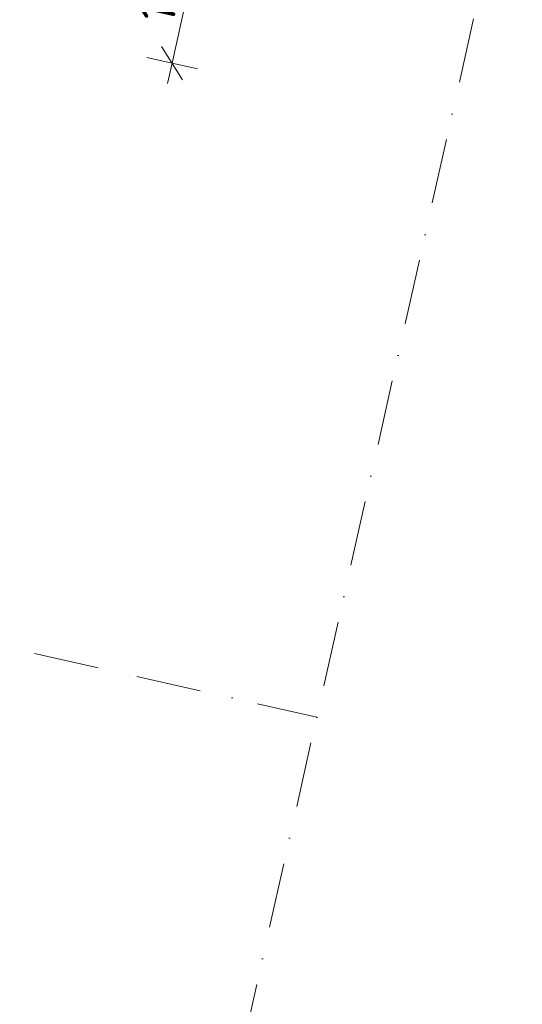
# Model space of a CAD drawing. Header units: millimetres. Extents: x -7213913 to -6930487, y 6129472 to 6353620.
# Tile 91 of 256: x -7188483 to -7185759, y 6154920 to 6160256. Entities that reach past the tile are written whole.
import ezdxf
from ezdxf.enums import TextEntityAlignment as Align

# ---------------------------------------------------------------- set-up
doc = ezdxf.new("R2010")
doc.units = ezdxf.units.MM
doc.header["$MEASUREMENT"] = 0
doc.linetypes.add('Штрихпунктирная', pattern=[670.277762, 352.777767, -176.388884, 0, -141.111112])
doc.layers.add('АР-Чертеж-Оси_Осевые размеры.АР', color=7, linetype='Continuous')
doc.layers.add('АР-Чертеж-Размеры.АР', color=7, linetype='Continuous')
doc.layers.add('АР-Чертеж-Оси_Осевые размеры.АР_Ном._пера__120', color=7, linetype='Continuous', lineweight=0)
doc.layers.add('АР-Чертеж-Размеры.АР_Ном._пера__1', color=7, linetype='Continuous', lineweight=0)
doc.styles.add('РЎР“Р•РќР•Р\xa0Р\x98Р\xa0_РЎРўР\x98Р›Р¬_3', font='GOST_Common.ttf')
doc.styles.add('РЎР“Р•РќР•Р\xa0Р\x98Р\xa0_РЎРўР\x98Р›Р¬_5', font='GOTHIC.TTF')
doc.dimstyles.new('СГЕНЕРИР_СТИЛЬ__5', dxfattribs={"dimtxt": 200, "dimasz": 142.5, "dimexe": 0.18, "dimexo": 0.0625, "dimgap": 0, "dimtad": 1, "dimdec": 0, "dimzin": 0, "dimdsep": 46, "dimtxsty": 'РЎР“Р•РќР•Р\xa0Р\x98Р\xa0_РЎРўР\x98Р›Р¬_3', "dimblk": 'ARROWHEAD_6', "dimblk1": 'ARROWHEAD_6', "dimblk2": 'ARROWHEAD_6', "dimcen": 0.09, "dimse1": 1, "dimse2": 1, "dimclrd": 7, "dimclre": 7, "dimclrt": 7, "dimazin": 0, "dimtfac": 1, "dimtdec": 4, "dimtmove": 0, "dimatfit": 3, "dimfxl": 1, "dimtolj": 1, "dimtzin": 0, "dimarcsym": 0})

# ---------------------------------------------------------------- blocks, each defined once
blk = doc.blocks.new('*D933', base_point=(-6566190.3, 6562677.8))
at = {"layer": 'АР-Чертеж-Размеры.АР_Ном._пера__1', "color": 7, "linetype": 'Continuous', "lineweight": 0, "transparency": 16777216}
for p, q in [((-7187413.9, 6161105.5), (-7187438.6, 6160995.8)), ((-7187381.9, 6160906.2), (-7187495.3, 6161085.4)), ((-7187438.6, 6160995.8), (-7187657.7, 6160020)), ((-7187575.8, 6161026.6), (-7187301.4, 6160965)), ((-7187714.5, 6160109.6), (-7187601, 6159930.4)), ((-7187795, 6160050.8), (-7187520.5, 6159989.2)), ((-7187657.7, 6160020), (-7187682.4, 6159910.3))]:
    blk.add_line(p, q, dxfattribs=at)
at = {"layer": 'АР-Чертеж-Размеры.АР_Ном._пера__1', "color": 7, "lineweight": 0, "transparency": 16777216, "insert": (-7187652.4, 6160226.2), "char_height": 200, "attachment_point": 7, "rotation": 77.3417, "style": 'РЎР“Р•РќР•Р\xa0Р\x98Р\xa0_РЎРўР\x98Р›Р¬_3'}
blk.add_mtext('\\A1;{\\pql;\\fGOST Common|b0|i0|c204|p0;\\W1.000000;1\xa0000}', dxfattribs=at)
blk = doc.blocks.new('ARROWHEAD_6')
at = {"color": 0, "linetype": 'Continuous', "lineweight": 0}
for p, q in [((-0.5, -0.5), (0.5, 0.5)), ((0, 0), (-1, 0))]:
    blk.add_line(p, q, dxfattribs=at)
blk = doc.blocks.new('Стандартный Маркер Сетки[190]_1', base_point=(-7212924.8, 6162328))
at = {"layer": 'АР-Чертеж-Оси_Осевые размеры.АР_Ном._пера__120', "color": 7, "linetype": 'Штрихпунктирная', "lineweight": 0}
for p, q in [((-7211949.2, 6162108.8), (-7187848.6, 6156696)), ((-7187848.6, 6156696), (-7186872.9, 6156476.9))]:
    blk.add_line(p, q, dxfattribs=at)
at = {"layer": 'АР-Чертеж-Оси_Осевые размеры.АР_Ном._пера__120', "color": 7, "lineweight": 0, "style": 'РЎР“Р•РќР•Р\xa0Р\x98Р\xa0_РЎРўР\x98Р›Р¬_5'}
blk.add_attdef('AC_MarkerText_1', text='', height=350, rotation=347.3417, dxfattribs=at).set_placement((-7213342.8, 6162618.6), align=Align.TOP_CENTER)
blk = doc.blocks.new('Стандартный Маркер Сетки[203]_1', base_point=(-7212924.8, 6162328))
at = {"layer": 'АР-Чертеж-Оси_Осевые размеры.АР_Ном._пера__120', "color": 7, "linetype": 'Штрихпунктирная', "lineweight": 0}
for p, q in [((-7211949.2, 6162108.8), (-7187848.6, 6156696)), ((-7187848.6, 6156696), (-7186872.9, 6156476.9))]:
    blk.add_line(p, q, dxfattribs=at)
at = {"layer": 'АР-Чертеж-Оси_Осевые размеры.АР_Ном._пера__120', "color": 7, "lineweight": 0, "style": 'РЎР“Р•РќР•Р\xa0Р\x98Р\xa0_РЎРўР\x98Р›Р¬_5'}
blk.add_attdef('AC_MarkerText_1', text='', height=350, rotation=347.3417, dxfattribs=at).set_placement((-7213342.8, 6162618.6), align=Align.TOP_CENTER)
blk = doc.blocks.new('Стандартный Маркер Сетки[215]_1', base_point=(-7212924.8, 6162328))
at = {"layer": 'АР-Чертеж-Оси_Осевые размеры.АР_Ном._пера__120', "color": 7, "linetype": 'Штрихпунктирная', "lineweight": 0}
for p, q in [((-7211949.2, 6162108.8), (-7187848.6, 6156696)), ((-7187848.6, 6156696), (-7186872.9, 6156476.9))]:
    blk.add_line(p, q, dxfattribs=at)
at = {"layer": 'АР-Чертеж-Оси_Осевые размеры.АР_Ном._пера__120', "color": 7, "lineweight": 0, "style": 'РЎР“Р•РќР•Р\xa0Р\x98Р\xa0_РЎРўР\x98Р›Р¬_5'}
blk.add_attdef('AC_MarkerText_1', text='', height=350, rotation=347.3417, dxfattribs=at).set_placement((-7213342.8, 6162618.6), align=Align.TOP_CENTER)
blk = doc.blocks.new('Стандартный Маркер Сетки[222]_1', base_point=(-7177283.5, 6199173.2))
at = {"layer": 'АР-Чертеж-Оси_Осевые размеры.АР_Ном._пера__120', "color": 7, "linetype": 'Штрихпунктирная', "lineweight": 0}
blk.add_line((-7177502.7, 6198197.5), (-7192274.7, 6132425.5), dxfattribs=at)
at = {"layer": 'АР-Чертеж-Оси_Осевые размеры.АР_Ном._пера__120', "color": 7, "lineweight": 0, "style": 'РЎР“Р•РќР•Р\xa0Р\x98Р\xa0_РЎРўР\x98Р›Р¬_5'}
blk.add_attdef('AC_MarkerText_1', text='', height=350, rotation=347.3417, dxfattribs=at).set_placement((-7192533.5, 6131143.1), align=Align.TOP_CENTER)
blk = doc.blocks.new('Стандартный Маркер Сетки[225]_1', base_point=(-7212924.8, 6162328))
at = {"layer": 'АР-Чертеж-Оси_Осевые размеры.АР_Ном._пера__120', "color": 7, "linetype": 'Штрихпунктирная', "lineweight": 0}
for p, q in [((-7211949.2, 6162108.8), (-7187848.6, 6156696)), ((-7187848.6, 6156696), (-7186872.9, 6156476.9))]:
    blk.add_line(p, q, dxfattribs=at)
at = {"layer": 'АР-Чертеж-Оси_Осевые размеры.АР_Ном._пера__120', "color": 7, "lineweight": 0, "style": 'РЎР“Р•РќР•Р\xa0Р\x98Р\xa0_РЎРўР\x98Р›Р¬_5'}
blk.add_attdef('AC_MarkerText_1', text='', height=350, rotation=347.3417, dxfattribs=at).set_placement((-7213342.8, 6162618.6), align=Align.TOP_CENTER)

msp = doc.modelspace()

# ---------------------------------------------------------------- block references
at = {"layer": 'АР-Чертеж-Оси_Осевые размеры.АР', "color": 8, "linetype": 'Continuous', "lineweight": 15}
for name, p in [('Стандартный Маркер Сетки[222]_1', (-7177283.5, 6199173.2)), ('Стандартный Маркер Сетки[190]_1', (-7212924.8, 6162328)), ('Стандартный Маркер Сетки[203]_1', (-7212924.8, 6162328)), ('Стандартный Маркер Сетки[215]_1', (-7212924.8, 6162328)), ('Стандартный Маркер Сетки[225]_1', (-7212924.8, 6162328))]:
    msp.add_blockref(name, p, dxfattribs=at)

# ---------------------------------------------------------------- dimensions: what is measured, and where the dimension line sits
at = {"layer": 'АР-Чертеж-Размеры.АР', "color": 7, "linetype": 'Continuous', "lineweight": 0}
dim = msp.add_linear_dim(base=(-7187657.7, 6160020), p1=(-7187926.4, 6161105.3), p2=(-7188145.6, 6160129.6), angle=257.3417, dimstyle='СГЕНЕРИР_СТИЛЬ__5', dxfattribs=at)
dim.commit()
dim.dimension.update_dxf_attribs({"geometry": '*D933', "text_midpoint": (-7187674.8, 6160582.8), "dimtype": 160, "text_rotation": 77.3417})

doc.saveas('drawing.dxf')
